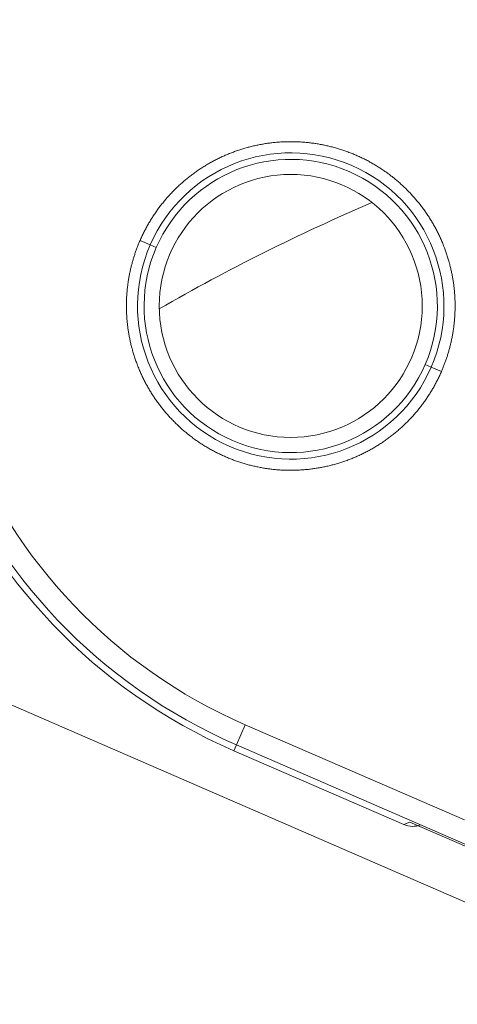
# Model space of a CAD drawing. Header units: millimetres. Extents: x 5437 to 18441, y -4466 to 3128.
# Tile 82 of 256: x 8390 to 8410, y -2846 to -2801. Entities that reach past the tile are written whole.
import ezdxf

# ---------------------------------------------------------------- set-up
doc = ezdxf.new("R2010")
doc.units = ezdxf.units.MM
doc.layers.add('1', color=7, linetype='Continuous', true_color=0xffffff)
doc.dimstyles.get("Standard").update_dxf_attribs({"dimtxt": 0.18, "dimasz": 0.18, "dimexe": 0.18, "dimexo": 0.0625, "dimgap": 0.09, "dimtad": 0, "dimtih": 1, "dimtoh": 1, "dimdec": 4, "dimzin": 0, "dimdsep": 46, "dimtxsty": 'Standard', "dimcen": 0.09, "dimadec": 0, "dimazin": 0, "dimtfac": 1, "dimtdec": 4, "dimtofl": 0, "dimtmove": 0, "dimatfit": 3, "dimfxl": 1, "dimtolj": 1, "dimtzin": 0, "dimarcsym": 0})

# ---------------------------------------------------------------- blocks, each defined once
blk = doc.blocks.new('*D53')
at = {"color": 0, "lineweight": -2, "transparency": 16777216}
for p, q in [((10989.431, -2154.415), (10692.917, -2240.821)), ((11069.431, -2154.415), (10989.431, -2154.415)), ((8443.48, -2896.412), (8443.48, -2896.232)), ((8443.39, -2896.322), (8443.57, -2896.322))]:
    blk.add_line(p, q, dxfattribs=at)
at = {"color": 0, "lineweight": 20, "transparency": 16777216}
blk.add_solid([(10689.187, -2228.02), (10696.648, -2253.622), (10616.112, -2263.203)], dxfattribs=at)
at = {"layer": 'Defpoints', "color": 0, "lineweight": 20, "transparency": 16777216}
for p in [(10616.112, -2263.203), (6270.848, -3529.44)]:
    blk.add_point(p, dxfattribs=at)
at = {"color": 0, "lineweight": 20, "transparency": 16777216, "insert": (11249.521, -2154.415), "char_height": 80, "attachment_point": 5}
blk.add_mtext('\\A1;R2260', dxfattribs=at)
blk = doc.blocks.new('*D54')
at = {"color": 0, "lineweight": -2, "transparency": 16777216}
blk.add_line((7492.685, -2896.322), (7463.516, -2896.322), dxfattribs=at)
at = {"color": 0, "lineweight": -3, "transparency": 16777216}
for start, end in [(14.724706, 87.329624), (101.590205, 175.275294)]:
    blk.add_arc((8434.119, -2896.322), 970.423, start, end, dxfattribs=at)
at = {"color": 0, "lineweight": 20, "transparency": 16777216}
for points in [[(9385.695, -2646.81), (9359.647, -2652.519), (9389.799, -2727.809)], [(7480.316, -2816.939), (7453.672, -2815.84), (7463.696, -2896.322)]]:
    blk.add_solid(points, dxfattribs=at)
at = {"layer": 'Defpoints', "color": 0, "lineweight": 20, "transparency": 16777216}
for p in [(7900.863, -2085.545), (10671.817, -2501.755), (7492.748, -2896.322), (7740.501, -2896.322), (8434.119, -2896.322)]:
    blk.add_point(p, dxfattribs=at)
at = {"color": 0, "lineweight": 20, "transparency": 16777216, "insert": (8359.241, -1928.792), "char_height": 80, "attachment_point": 5}
blk.add_mtext('\\A1;165%%D', dxfattribs=at)

msp = doc.modelspace()

# ---------------------------------------------------------------- linework, layer by layer
at = {"color": 7, "lineweight": 20}
msp.add_arc((8443.47995, -2896.41157), 893, 10.1099821, 350.11198757, dxfattribs=at)
at = {"layer": '1', "color": 0, "lineweight": 20}
for p, q in [((8395.36847, -2810.78341), (8395.83523, -2810.98615)), ((8396.1106, -2811.10576), (8395.83523, -2810.98615)), ((8408.65993, -2816.55662), (8408.38456, -2816.43701)), ((8408.65993, -2816.55662), (8409.12668, -2816.75936)), ((8382.75183, -2829.05646), (8414.29267, -2842.75757)), ((8399.773, -2833.80268), (8400.17134, -2832.88561)), ((8400.17134, -2832.88561), (8410.17096, -2837.22899)), ((8399.65466, -2834.07513), (8399.773, -2833.80268)), ((8399.65466, -2834.07513), (8407.4079, -2837.44279)), ((8410.23607, -2838.34737), (8399.773, -2833.80268)), ((8407.4079, -2837.44279), (8407.67888, -2837.33593)), ((8426.19007, -2845.37635), (8407.67888, -2837.33593))]:
    msp.add_line(p, q, dxfattribs=at)
for centre, radius, start, end in [((8409.7606, -2810.80859), 25.36656, 156.52205, 246.52205), ((8409.7606, -2810.80859), 25.06952, 156.52205, 246.52205), ((8409.7606, -2810.80859), 24.06967, 156.52205, 246.52205), ((8402.24758, -2813.77138), 6.99112, 336.52205, 156.52205), ((8402.24758, -2813.77138), 6.6909, 336.52205, 156.52205), ((8402.24642, -2813.76844), 6, 90, 270), ((8402.24642, -2813.76844), 6, 270, 90), ((8443.47995, -2896.32157), 95, 113.2687521, 119.8137341), ((8402.24758, -2813.77138), 6.99112, 156.52205, 336.52205), ((8402.24758, -2813.77138), 6.6909, 156.52205, 336.52205)]:
    msp.add_arc(centre, radius, start, end, dxfattribs=at)
msp.add_ellipse((8407.80664, -2836.52556), major_axis=(0.93056, 0.36697), ratio=0.99969546, start_param=3.92683852, end_param=4.71238871, dxfattribs=at)
for points in [[(8395.36848, -2810.78341), (8395.68917, -2810.04508), (8396.10893, -2809.34978), (8396.6201, -2808.71518), (8397.80003, -2807.59879), (8399.2325, -2806.83287), (8399.99625, -2806.54884), (8401.58109, -2806.19264), (8403.20377, -2806.26676), (8404.00538, -2806.41314), (8405.54953, -2806.91728), (8406.9062, -2807.81061), (8407.52029, -2808.34624), (8408.58962, -2809.56899), (8409.29884, -2811.03035), (8409.55275, -2811.80464), (8409.82516, -2813.2856), (8409.72679, -2814.78457), (8409.6022, -2815.46688), (8409.40056, -2816.12881), (8409.12668, -2816.75936)], [(8409.12668, -2816.75936), (8408.80598, -2817.49769), (8408.38623, -2818.19299), (8407.87505, -2818.82758), (8406.69512, -2819.94398), (8405.26266, -2820.70989), (8404.4989, -2820.99393), (8402.91407, -2821.35013), (8401.29139, -2821.27601), (8400.48978, -2821.12963), (8398.94562, -2820.62549), (8397.58896, -2819.73216), (8396.97487, -2819.19653), (8395.90554, -2817.97378), (8395.19631, -2816.51242), (8394.9424, -2815.73813), (8394.66999, -2814.25717), (8394.76837, -2812.75819), (8394.89296, -2812.07589), (8395.0946, -2811.41396), (8395.36848, -2810.78341)]]:
    msp.add_open_spline(points, degree=5, knots=[0, 0, 0, 0, 0, 0, 0.17082284, 0.17082284, 0.17082284, 0.34164568, 0.34164568, 0.34164568, 0.51246853, 0.51246853, 0.51246853, 0.68329137, 0.68329137, 0.68329137, 0.85411421, 0.85411421, 0.85411421, 1, 1, 1, 1, 1, 1], dxfattribs=at)

# ---------------------------------------------------------------- dimensions: what is measured, and where the dimension line sits
at = {"color": 0, "lineweight": 20}
dim = msp.add_angular_dim_2l(base=(7900.86303, -2085.54536), line1=((8434.11893, -2896.32157), (10671.81706, -2501.75501)), line2=((7740.5009, -2896.32157), (7492.74781, -2896.32157)), text='165%%D', dimstyle='Standard', override={"dimtxt": 80, "dimasz": 80, "dimlwd": 65533}, dxfattribs=at)
dim.commit()
dim.dimension.update_dxf_attribs({"geometry": '*D54', "text_midpoint": (8359.2409, -1928.79214), "dimtype": 162})
dim = msp.add_diameter_dim_2p(p1=(6270.84796, -3529.44022), p2=(10616.11195, -2263.20291), text='R2260', dimstyle='Standard', override={"dimtxt": 80, "dimasz": 80, "dimdec": 0}, dxfattribs=at)
dim.commit()
dim.dimension.update_dxf_attribs({"geometry": '*D53', "text_midpoint": (11249.52071, -2154.41547), "dimtype": 163})

doc.saveas('drawing.dxf')
